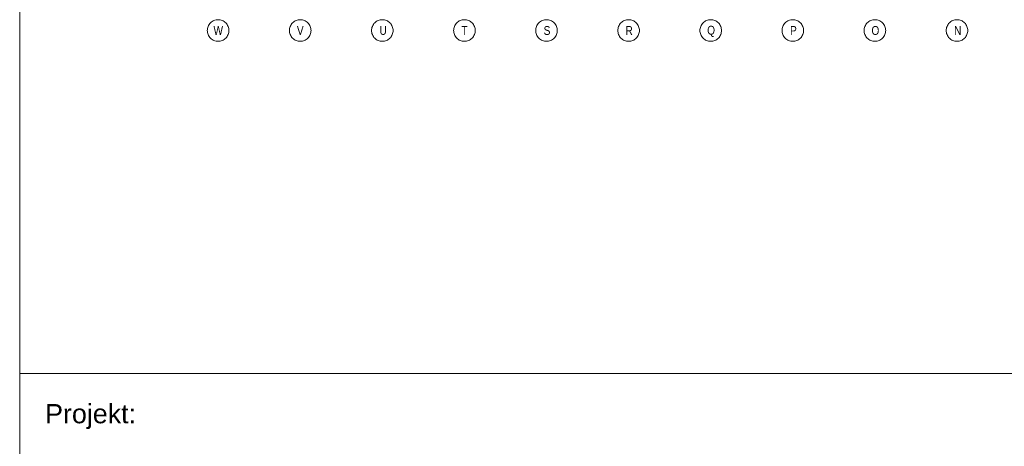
# Model space of a CAD drawing. Extents: x -620 to 300, y 62 to 1162.
# Tile 26 of 49: x 115 to 193, y 206 to 239. Entities that reach past the tile are written whole.
import ezdxf
from ezdxf.lldxf.tags import DXFTag

# ---------------------------------------------------------------- set-up
doc = ezdxf.new("R2010")
doc.units = 0
for name, color, linetype, lineweight in [('iwb_Plankopf Linie', 7, 'Continuous', 13), ('iwb_Plankopf Text', 7, 'Continuous', 18), ('PK_LP_Achsen', 7, 'STRICHPUNKT2', 5)]:
    doc.layers.add(name, color=color, linetype=linetype, lineweight=lineweight)
doc.layers.add('PK_LP_T04', color=5, linetype='Continuous', lineweight=9, true_color=0x0000ff)
doc.styles.add('Plankopf', font='arial.ttf')
doc.styles.get("Standard").update_dxf_attribs({"font": 'ARIALN.TTF'})
tags = doc.linetypes.add('STRICHPUNKT2', pattern=[12.7, 6.35, -3.175, 0, -3.175]).pattern_tags.tags
tags[10:11] = [DXFTag(74, 4), DXFTag(75, 0), DXFTag(340, '0'), DXFTag(46, 0.0), DXFTag(50, 0.0), DXFTag(44, 0.0), DXFTag(45, 0.0)]
tags[8:9] = [DXFTag(74, 4), DXFTag(75, 0), DXFTag(340, '0'), DXFTag(46, 0.0), DXFTag(50, 0.0), DXFTag(44, 0.0), DXFTag(45, 0.0)]
tags[6:7] = [DXFTag(74, 4), DXFTag(75, 0), DXFTag(340, '0'), DXFTag(46, 0.0), DXFTag(50, 0.0), DXFTag(44, 0.0), DXFTag(45, 0.0)]
tags[4:5] = [DXFTag(74, 4), DXFTag(75, 0), DXFTag(340, '0'), DXFTag(46, 0.0), DXFTag(50, 0.0), DXFTag(44, 0.0), DXFTag(45, 0.0)]

# ---------------------------------------------------------------- blocks, each defined once
blk = doc.blocks.new('Blockreferenz-A06G945R8I')
at = {"layer": 'PK_LP_Achsen', "linetype": 'ByBlock', "ltscale": 0.13}
for p, q in [((130.134, 238.607), (130.154, 238.688)), ((130.154, 238.688), (130.182, 238.767)), ((130.182, 238.767), (130.218, 238.842)), ((130.218, 238.842), (130.261, 238.914)), ((130.261, 238.914), (130.311, 238.981)), ((130.311, 238.981), (130.367, 239.042)), ((130.367, 239.042), (130.428, 239.098)), ((130.428, 239.098), (130.495, 239.148)), ((130.495, 239.148), (130.567, 239.191)), ((130.567, 239.191), (130.642, 239.227)), ((130.642, 239.227), (130.721, 239.255)), ((130.721, 239.255), (130.802, 239.275)), ((130.802, 239.275), (130.884, 239.287)), ((130.884, 239.287), (130.968, 239.291)), ((130.968, 239.291), (131.051, 239.287)), ((131.051, 239.287), (131.134, 239.275)), ((131.134, 239.275), (131.214, 239.255)), ((131.214, 239.255), (131.293, 239.227)), ((131.293, 239.227), (131.368, 239.191)), ((131.368, 239.191), (131.44, 239.148)), ((131.44, 239.148), (131.507, 239.098)), ((131.507, 239.098), (131.569, 239.042)), ((131.569, 239.042), (131.625, 238.981)), ((131.625, 238.981), (131.674, 238.914)), ((131.674, 238.914), (131.717, 238.842)), ((131.717, 238.842), (131.753, 238.767)), ((131.753, 238.767), (131.781, 238.688)), ((131.781, 238.688), (131.801, 238.607)), ((136.594, 238.607), (136.614, 238.688)), ((136.614, 238.688), (136.642, 238.767)), ((136.642, 238.767), (136.678, 238.842)), ((136.678, 238.842), (136.721, 238.914)), ((136.721, 238.914), (136.771, 238.981)), ((136.771, 238.981), (136.827, 239.042)), ((136.827, 239.042), (136.888, 239.098)), ((136.888, 239.098), (136.955, 239.148)), ((136.955, 239.148), (137.027, 239.191)), ((137.027, 239.191), (137.102, 239.227)), ((137.102, 239.227), (137.181, 239.255)), ((137.181, 239.255), (137.262, 239.275)), ((137.262, 239.275), (137.344, 239.287)), ((137.344, 239.287), (137.428, 239.291)), ((137.428, 239.291), (137.511, 239.287)), ((137.511, 239.287), (137.594, 239.275)), ((137.594, 239.275), (137.674, 239.255)), ((137.674, 239.255), (137.753, 239.227)), ((137.753, 239.227), (137.828, 239.191)), ((137.828, 239.191), (137.9, 239.148)), ((137.9, 239.148), (137.967, 239.098)), ((137.967, 239.098), (138.029, 239.042)), ((138.029, 239.042), (138.085, 238.981)), ((138.085, 238.981), (138.134, 238.914)), ((138.134, 238.914), (138.177, 238.842)), ((138.177, 238.842), (138.213, 238.767)), ((138.213, 238.767), (138.241, 238.688)), ((138.241, 238.688), (138.261, 238.607)), ((143.054, 238.607), (143.074, 238.688)), ((143.074, 238.688), (143.102, 238.767)), ((143.102, 238.767), (143.138, 238.842)), ((143.138, 238.842), (143.181, 238.914)), ((143.181, 238.914), (143.231, 238.981)), ((143.231, 238.981), (143.287, 239.042)), ((143.287, 239.042), (143.348, 239.098)), ((143.348, 239.098), (143.415, 239.148)), ((143.415, 239.148), (143.487, 239.191)), ((143.487, 239.191), (143.562, 239.227)), ((143.562, 239.227), (143.641, 239.255)), ((143.641, 239.255), (143.722, 239.275)), ((143.722, 239.275), (143.804, 239.287)), ((143.804, 239.287), (143.888, 239.291)), ((143.888, 239.291), (143.971, 239.287)), ((143.971, 239.287), (144.054, 239.275)), ((144.054, 239.275), (144.134, 239.255)), ((144.134, 239.255), (144.213, 239.227)), ((144.213, 239.227), (144.288, 239.191)), ((144.288, 239.191), (144.36, 239.148)), ((144.36, 239.148), (144.427, 239.098)), ((144.427, 239.098), (144.489, 239.042)), ((144.489, 239.042), (144.545, 238.981)), ((144.545, 238.981), (144.594, 238.914)), ((144.594, 238.914), (144.637, 238.842)), ((144.637, 238.842), (144.673, 238.767)), ((144.673, 238.767), (144.701, 238.688)), ((144.701, 238.688), (144.721, 238.607)), ((149.514, 238.607), (149.534, 238.688)), ((149.534, 238.688), (149.562, 238.767)), ((149.562, 238.767), (149.598, 238.842)), ((149.598, 238.842), (149.641, 238.914)), ((149.641, 238.914), (149.691, 238.981)), ((149.691, 238.981), (149.747, 239.042)), ((149.747, 239.042), (149.808, 239.098)), ((149.808, 239.098), (149.875, 239.148)), ((149.875, 239.148), (149.947, 239.191)), ((149.947, 239.191), (150.022, 239.227)), ((150.022, 239.227), (150.101, 239.255)), ((150.101, 239.255), (150.182, 239.275)), ((150.182, 239.275), (150.264, 239.287)), ((150.264, 239.287), (150.348, 239.291)), ((150.348, 239.291), (150.431, 239.287)), ((150.431, 239.287), (150.514, 239.275)), ((150.514, 239.275), (150.594, 239.255)), ((150.594, 239.255), (150.673, 239.227)), ((150.673, 239.227), (150.748, 239.191)), ((150.748, 239.191), (150.82, 239.148)), ((150.82, 239.148), (150.887, 239.098)), ((150.887, 239.098), (150.949, 239.042)), ((150.949, 239.042), (151.005, 238.981)), ((151.005, 238.981), (151.054, 238.914)), ((151.054, 238.914), (151.097, 238.842)), ((151.097, 238.842), (151.133, 238.767)), ((151.133, 238.767), (151.161, 238.688)), ((151.161, 238.688), (151.181, 238.607)), ((155.974, 238.607), (155.994, 238.688)), ((155.994, 238.688), (156.022, 238.767)), ((156.022, 238.767), (156.058, 238.842)), ((156.058, 238.842), (156.101, 238.914)), ((156.101, 238.914), (156.151, 238.981)), ((156.151, 238.981), (156.207, 239.042)), ((156.207, 239.042), (156.268, 239.098)), ((156.268, 239.098), (156.335, 239.148)), ((156.335, 239.148), (156.407, 239.191)), ((156.407, 239.191), (156.482, 239.227)), ((156.482, 239.227), (156.561, 239.255)), ((156.561, 239.255), (156.642, 239.275)), ((156.642, 239.275), (156.724, 239.287)), ((156.724, 239.287), (156.808, 239.291)), ((156.808, 239.291), (156.891, 239.287)), ((156.891, 239.287), (156.974, 239.275)), ((156.974, 239.275), (157.054, 239.255)), ((157.054, 239.255), (157.133, 239.227)), ((157.133, 239.227), (157.208, 239.191)), ((157.208, 239.191), (157.28, 239.148)), ((157.28, 239.148), (157.347, 239.098)), ((157.347, 239.098), (157.409, 239.042)), ((157.409, 239.042), (157.465, 238.981)), ((157.465, 238.981), (157.514, 238.914)), ((157.514, 238.914), (157.557, 238.842)), ((157.557, 238.842), (157.593, 238.767)), ((157.593, 238.767), (157.621, 238.688)), ((157.621, 238.688), (157.641, 238.607)), ((162.434, 238.607), (162.454, 238.688)), ((162.454, 238.688), (162.482, 238.767)), ((162.482, 238.767), (162.518, 238.842)), ((162.518, 238.842), (162.561, 238.914)), ((162.561, 238.914), (162.611, 238.981)), ((162.611, 238.981), (162.667, 239.042)), ((162.667, 239.042), (162.728, 239.098)), ((162.728, 239.098), (162.795, 239.148)), ((162.795, 239.148), (162.867, 239.191)), ((162.867, 239.191), (162.942, 239.227)), ((162.942, 239.227), (163.021, 239.255)), ((163.021, 239.255), (163.102, 239.275)), ((163.102, 239.275), (163.184, 239.287)), ((163.184, 239.287), (163.268, 239.291)), ((163.268, 239.291), (163.351, 239.287)), ((163.351, 239.287), (163.434, 239.275)), ((163.434, 239.275), (163.514, 239.255)), ((163.514, 239.255), (163.593, 239.227)), ((163.593, 239.227), (163.668, 239.191)), ((163.668, 239.191), (163.74, 239.148)), ((163.74, 239.148), (163.807, 239.098)), ((163.807, 239.098), (163.869, 239.042)), ((163.869, 239.042), (163.925, 238.981)), ((163.925, 238.981), (163.974, 238.914)), ((163.974, 238.914), (164.017, 238.842)), ((164.017, 238.842), (164.053, 238.767)), ((164.053, 238.767), (164.081, 238.688)), ((164.081, 238.688), (164.101, 238.607)), ((168.894, 238.607), (168.914, 238.688)), ((168.914, 238.688), (168.942, 238.767)), ((168.942, 238.767), (168.978, 238.842)), ((168.978, 238.842), (169.021, 238.914)), ((169.021, 238.914), (169.071, 238.981)), ((169.071, 238.981), (169.127, 239.042)), ((169.127, 239.042), (169.188, 239.098)), ((169.188, 239.098), (169.255, 239.148)), ((169.255, 239.148), (169.327, 239.191)), ((169.327, 239.191), (169.402, 239.227)), ((169.402, 239.227), (169.481, 239.255)), ((169.481, 239.255), (169.562, 239.275)), ((169.562, 239.275), (169.644, 239.287)), ((169.644, 239.287), (169.728, 239.291)), ((169.728, 239.291), (169.811, 239.287)), ((169.811, 239.287), (169.894, 239.275)), ((169.894, 239.275), (169.974, 239.255)), ((169.974, 239.255), (170.053, 239.227)), ((170.053, 239.227), (170.128, 239.191)), ((170.128, 239.191), (170.2, 239.148)), ((170.2, 239.148), (170.267, 239.098)), ((170.267, 239.098), (170.329, 239.042)), ((170.329, 239.042), (170.385, 238.981)), ((170.385, 238.981), (170.434, 238.914)), ((170.434, 238.914), (170.477, 238.842)), ((170.477, 238.842), (170.513, 238.767)), ((170.513, 238.767), (170.541, 238.688)), ((170.541, 238.688), (170.561, 238.607)), ((175.354, 238.607), (175.374, 238.688)), ((175.374, 238.688), (175.402, 238.767)), ((175.402, 238.767), (175.438, 238.842)), ((175.438, 238.842), (175.481, 238.914)), ((175.481, 238.914), (175.531, 238.981)), ((175.531, 238.981), (175.587, 239.042)), ((175.587, 239.042), (175.648, 239.098)), ((175.648, 239.098), (175.715, 239.148)), ((175.715, 239.148), (175.787, 239.191)), ((175.787, 239.191), (175.862, 239.227)), ((175.862, 239.227), (175.941, 239.255)), ((175.941, 239.255), (176.022, 239.275)), ((176.022, 239.275), (176.104, 239.287)), ((176.104, 239.287), (176.188, 239.291)), ((176.188, 239.291), (176.271, 239.287)), ((176.271, 239.287), (176.354, 239.275)), ((176.354, 239.275), (176.434, 239.255)), ((176.434, 239.255), (176.513, 239.227)), ((176.513, 239.227), (176.588, 239.191)), ((176.588, 239.191), (176.66, 239.148)), ((176.66, 239.148), (176.727, 239.098)), ((176.727, 239.098), (176.789, 239.042)), ((176.789, 239.042), (176.845, 238.981)), ((176.845, 238.981), (176.894, 238.914)), ((176.894, 238.914), (176.937, 238.842)), ((176.937, 238.842), (176.973, 238.767)), ((176.973, 238.767), (177.001, 238.688)), ((177.001, 238.688), (177.021, 238.607)), ((181.814, 238.607), (181.834, 238.688)), ((181.834, 238.688), (181.862, 238.767)), ((181.862, 238.767), (181.898, 238.842)), ((181.898, 238.842), (181.941, 238.914)), ((181.941, 238.914), (181.991, 238.981)), ((181.991, 238.981), (182.047, 239.042)), ((182.047, 239.042), (182.108, 239.098)), ((182.108, 239.098), (182.175, 239.148)), ((182.175, 239.148), (182.247, 239.191)), ((182.247, 239.191), (182.322, 239.227)), ((182.322, 239.227), (182.401, 239.255)), ((182.401, 239.255), (182.482, 239.275)), ((182.482, 239.275), (182.564, 239.287)), ((182.564, 239.287), (182.648, 239.291)), ((182.648, 239.291), (182.731, 239.287)), ((182.731, 239.287), (182.814, 239.275)), ((182.814, 239.275), (182.894, 239.255)), ((182.894, 239.255), (182.973, 239.227)), ((182.973, 239.227), (183.048, 239.191)), ((183.048, 239.191), (183.12, 239.148)), ((183.12, 239.148), (183.187, 239.098)), ((183.187, 239.098), (183.249, 239.042)), ((183.249, 239.042), (183.305, 238.981)), ((183.305, 238.981), (183.354, 238.914)), ((183.354, 238.914), (183.397, 238.842)), ((183.397, 238.842), (183.433, 238.767)), ((183.433, 238.767), (183.461, 238.688)), ((183.461, 238.688), (183.481, 238.607)), ((188.274, 238.607), (188.294, 238.688)), ((188.294, 238.688), (188.322, 238.767)), ((188.322, 238.767), (188.358, 238.842)), ((188.358, 238.842), (188.401, 238.914)), ((188.401, 238.914), (188.451, 238.981)), ((188.451, 238.981), (188.507, 239.042)), ((188.507, 239.042), (188.568, 239.098)), ((188.568, 239.098), (188.635, 239.148)), ((188.635, 239.148), (188.707, 239.191)), ((188.707, 239.191), (188.782, 239.227)), ((188.782, 239.227), (188.861, 239.255)), ((188.861, 239.255), (188.942, 239.275)), ((188.942, 239.275), (189.024, 239.287)), ((189.024, 239.287), (189.108, 239.291)), ((189.108, 239.291), (189.191, 239.287)), ((189.191, 239.287), (189.274, 239.275)), ((189.274, 239.275), (189.354, 239.255)), ((189.354, 239.255), (189.433, 239.227)), ((189.433, 239.227), (189.508, 239.191)), ((189.508, 239.191), (189.58, 239.148)), ((189.58, 239.148), (189.647, 239.098)), ((189.647, 239.098), (189.709, 239.042)), ((189.709, 239.042), (189.765, 238.981)), ((189.765, 238.981), (189.814, 238.914)), ((189.814, 238.914), (189.857, 238.842)), ((189.857, 238.842), (189.893, 238.767)), ((189.893, 238.767), (189.921, 238.688)), ((189.921, 238.688), (189.941, 238.607)), ((130.118, 238.441), (130.122, 238.525)), ((130.122, 238.358), (130.118, 238.441)), ((130.122, 238.525), (130.134, 238.607)), ((130.134, 238.275), (130.122, 238.358)), ((130.154, 238.195), (130.134, 238.275)), ((130.182, 238.116), (130.154, 238.195)), ((130.218, 238.041), (130.182, 238.116)), ((130.261, 237.969), (130.218, 238.041)), ((130.311, 237.902), (130.261, 237.969)), ((130.367, 237.84), (130.311, 237.902)), ((131.625, 237.902), (131.569, 237.84)), ((131.674, 237.969), (131.625, 237.902)), ((131.717, 238.041), (131.674, 237.969)), ((131.753, 238.116), (131.717, 238.041)), ((131.781, 238.195), (131.753, 238.116)), ((131.801, 238.275), (131.781, 238.195)), ((131.801, 238.607), (131.814, 238.525)), ((131.814, 238.358), (131.801, 238.275)), ((131.814, 238.525), (131.818, 238.441)), ((131.818, 238.441), (131.814, 238.358)), ((136.578, 238.441), (136.582, 238.525)), ((136.582, 238.358), (136.578, 238.441)), ((136.582, 238.525), (136.594, 238.607)), ((136.594, 238.275), (136.582, 238.358)), ((136.614, 238.195), (136.594, 238.275)), ((136.642, 238.116), (136.614, 238.195)), ((136.678, 238.041), (136.642, 238.116)), ((136.721, 237.969), (136.678, 238.041)), ((136.771, 237.902), (136.721, 237.969)), ((136.827, 237.84), (136.771, 237.902)), ((138.085, 237.902), (138.029, 237.84)), ((138.134, 237.969), (138.085, 237.902)), ((138.177, 238.041), (138.134, 237.969)), ((138.213, 238.116), (138.177, 238.041)), ((138.241, 238.195), (138.213, 238.116)), ((138.261, 238.275), (138.241, 238.195)), ((138.261, 238.607), (138.274, 238.525)), ((138.274, 238.358), (138.261, 238.275)), ((138.274, 238.525), (138.278, 238.441)), ((138.278, 238.441), (138.274, 238.358)), ((143.038, 238.441), (143.042, 238.525)), ((143.042, 238.358), (143.038, 238.441)), ((143.042, 238.525), (143.054, 238.607)), ((143.054, 238.275), (143.042, 238.358)), ((143.074, 238.195), (143.054, 238.275)), ((143.102, 238.116), (143.074, 238.195)), ((143.138, 238.041), (143.102, 238.116)), ((143.181, 237.969), (143.138, 238.041)), ((143.231, 237.902), (143.181, 237.969)), ((143.287, 237.84), (143.231, 237.902)), ((144.545, 237.902), (144.489, 237.84)), ((144.594, 237.969), (144.545, 237.902)), ((144.637, 238.041), (144.594, 237.969)), ((144.673, 238.116), (144.637, 238.041)), ((144.701, 238.195), (144.673, 238.116)), ((144.721, 238.275), (144.701, 238.195)), ((144.721, 238.607), (144.734, 238.525)), ((144.734, 238.358), (144.721, 238.275)), ((144.734, 238.525), (144.738, 238.441)), ((144.738, 238.441), (144.734, 238.358)), ((149.498, 238.441), (149.502, 238.525)), ((149.502, 238.358), (149.498, 238.441)), ((149.502, 238.525), (149.514, 238.607)), ((149.514, 238.275), (149.502, 238.358)), ((149.534, 238.195), (149.514, 238.275)), ((149.562, 238.116), (149.534, 238.195)), ((149.598, 238.041), (149.562, 238.116)), ((149.641, 237.969), (149.598, 238.041)), ((149.691, 237.902), (149.641, 237.969)), ((149.747, 237.84), (149.691, 237.902)), ((151.005, 237.902), (150.949, 237.84)), ((151.054, 237.969), (151.005, 237.902)), ((151.097, 238.041), (151.054, 237.969)), ((151.133, 238.116), (151.097, 238.041)), ((151.161, 238.195), (151.133, 238.116)), ((151.181, 238.275), (151.161, 238.195)), ((151.181, 238.607), (151.194, 238.525)), ((151.194, 238.358), (151.181, 238.275)), ((151.194, 238.525), (151.198, 238.441)), ((151.198, 238.441), (151.194, 238.358)), ((155.958, 238.441), (155.962, 238.525)), ((155.962, 238.358), (155.958, 238.441)), ((155.962, 238.525), (155.974, 238.607)), ((155.974, 238.275), (155.962, 238.358)), ((155.994, 238.195), (155.974, 238.275)), ((156.022, 238.116), (155.994, 238.195)), ((156.058, 238.041), (156.022, 238.116)), ((156.101, 237.969), (156.058, 238.041)), ((156.151, 237.902), (156.101, 237.969)), ((156.207, 237.84), (156.151, 237.902)), ((157.465, 237.902), (157.409, 237.84)), ((157.514, 237.969), (157.465, 237.902)), ((157.557, 238.041), (157.514, 237.969)), ((157.593, 238.116), (157.557, 238.041)), ((157.621, 238.195), (157.593, 238.116)), ((157.641, 238.275), (157.621, 238.195)), ((157.641, 238.607), (157.654, 238.525)), ((157.654, 238.358), (157.641, 238.275)), ((157.654, 238.525), (157.658, 238.441)), ((157.658, 238.441), (157.654, 238.358)), ((162.418, 238.441), (162.422, 238.525)), ((162.422, 238.358), (162.418, 238.441)), ((162.422, 238.525), (162.434, 238.607)), ((162.434, 238.275), (162.422, 238.358)), ((162.454, 238.195), (162.434, 238.275)), ((162.482, 238.116), (162.454, 238.195)), ((162.518, 238.041), (162.482, 238.116)), ((162.561, 237.969), (162.518, 238.041)), ((162.611, 237.902), (162.561, 237.969)), ((162.667, 237.84), (162.611, 237.902)), ((163.925, 237.902), (163.869, 237.84)), ((163.974, 237.969), (163.925, 237.902)), ((164.017, 238.041), (163.974, 237.969)), ((164.053, 238.116), (164.017, 238.041)), ((164.081, 238.195), (164.053, 238.116)), ((164.101, 238.275), (164.081, 238.195)), ((164.101, 238.607), (164.114, 238.525)), ((164.114, 238.358), (164.101, 238.275)), ((164.114, 238.525), (164.118, 238.441)), ((164.118, 238.441), (164.114, 238.358)), ((168.878, 238.441), (168.882, 238.525)), ((168.882, 238.358), (168.878, 238.441)), ((168.882, 238.525), (168.894, 238.607)), ((168.894, 238.275), (168.882, 238.358)), ((168.914, 238.195), (168.894, 238.275)), ((168.942, 238.116), (168.914, 238.195)), ((168.978, 238.041), (168.942, 238.116)), ((169.021, 237.969), (168.978, 238.041)), ((169.071, 237.902), (169.021, 237.969)), ((169.127, 237.84), (169.071, 237.902)), ((170.385, 237.902), (170.329, 237.84)), ((170.434, 237.969), (170.385, 237.902)), ((170.477, 238.041), (170.434, 237.969)), ((170.513, 238.116), (170.477, 238.041)), ((170.541, 238.195), (170.513, 238.116)), ((170.561, 238.275), (170.541, 238.195)), ((170.561, 238.607), (170.574, 238.525)), ((170.574, 238.358), (170.561, 238.275)), ((170.574, 238.525), (170.578, 238.441)), ((170.578, 238.441), (170.574, 238.358)), ((175.338, 238.441), (175.342, 238.525)), ((175.342, 238.358), (175.338, 238.441)), ((175.342, 238.525), (175.354, 238.607)), ((175.354, 238.275), (175.342, 238.358)), ((175.374, 238.195), (175.354, 238.275)), ((175.402, 238.116), (175.374, 238.195)), ((175.438, 238.041), (175.402, 238.116)), ((175.481, 237.969), (175.438, 238.041)), ((175.531, 237.902), (175.481, 237.969)), ((175.587, 237.84), (175.531, 237.902)), ((176.845, 237.902), (176.789, 237.84)), ((176.894, 237.969), (176.845, 237.902)), ((176.937, 238.041), (176.894, 237.969)), ((176.973, 238.116), (176.937, 238.041)), ((177.001, 238.195), (176.973, 238.116)), ((177.021, 238.275), (177.001, 238.195)), ((177.021, 238.607), (177.034, 238.525)), ((177.034, 238.358), (177.021, 238.275)), ((177.034, 238.525), (177.038, 238.441)), ((177.038, 238.441), (177.034, 238.358)), ((181.798, 238.441), (181.802, 238.525)), ((181.802, 238.358), (181.798, 238.441)), ((181.802, 238.525), (181.814, 238.607)), ((181.814, 238.275), (181.802, 238.358)), ((181.834, 238.195), (181.814, 238.275)), ((181.862, 238.116), (181.834, 238.195)), ((181.898, 238.041), (181.862, 238.116)), ((181.941, 237.969), (181.898, 238.041)), ((181.991, 237.902), (181.941, 237.969)), ((182.047, 237.84), (181.991, 237.902)), ((183.305, 237.902), (183.249, 237.84)), ((183.354, 237.969), (183.305, 237.902)), ((183.397, 238.041), (183.354, 237.969)), ((183.433, 238.116), (183.397, 238.041)), ((183.461, 238.195), (183.433, 238.116)), ((183.481, 238.275), (183.461, 238.195)), ((183.481, 238.607), (183.494, 238.525)), ((183.494, 238.358), (183.481, 238.275)), ((183.494, 238.525), (183.498, 238.441)), ((183.498, 238.441), (183.494, 238.358)), ((188.258, 238.441), (188.262, 238.525)), ((188.262, 238.358), (188.258, 238.441)), ((188.262, 238.525), (188.274, 238.607)), ((188.274, 238.275), (188.262, 238.358)), ((188.294, 238.195), (188.274, 238.275)), ((188.322, 238.116), (188.294, 238.195)), ((188.358, 238.041), (188.322, 238.116)), ((188.401, 237.969), (188.358, 238.041)), ((188.451, 237.902), (188.401, 237.969)), ((188.507, 237.84), (188.451, 237.902)), ((189.765, 237.902), (189.709, 237.84)), ((189.814, 237.969), (189.765, 237.902)), ((189.857, 238.041), (189.814, 237.969)), ((189.893, 238.116), (189.857, 238.041)), ((189.921, 238.195), (189.893, 238.116)), ((189.941, 238.275), (189.921, 238.195)), ((189.941, 238.607), (189.954, 238.525)), ((189.954, 238.358), (189.941, 238.275)), ((189.954, 238.525), (189.958, 238.441)), ((189.958, 238.441), (189.954, 238.358)), ((130.428, 237.784), (130.367, 237.84)), ((130.495, 237.735), (130.428, 237.784)), ((130.567, 237.692), (130.495, 237.735)), ((130.642, 237.656), (130.567, 237.692)), ((130.721, 237.628), (130.642, 237.656)), ((130.802, 237.608), (130.721, 237.628)), ((130.884, 237.595), (130.802, 237.608)), ((130.968, 237.591), (130.884, 237.595)), ((131.051, 237.595), (130.968, 237.591)), ((131.134, 237.608), (131.051, 237.595)), ((131.214, 237.628), (131.134, 237.608)), ((131.293, 237.656), (131.214, 237.628)), ((131.368, 237.692), (131.293, 237.656)), ((131.44, 237.735), (131.368, 237.692)), ((131.507, 237.784), (131.44, 237.735)), ((131.569, 237.84), (131.507, 237.784)), ((136.888, 237.784), (136.827, 237.84)), ((136.955, 237.735), (136.888, 237.784)), ((137.027, 237.692), (136.955, 237.735)), ((137.102, 237.656), (137.027, 237.692)), ((137.181, 237.628), (137.102, 237.656)), ((137.262, 237.608), (137.181, 237.628)), ((137.344, 237.595), (137.262, 237.608)), ((137.428, 237.591), (137.344, 237.595)), ((137.511, 237.595), (137.428, 237.591)), ((137.594, 237.608), (137.511, 237.595)), ((137.674, 237.628), (137.594, 237.608)), ((137.753, 237.656), (137.674, 237.628)), ((137.828, 237.692), (137.753, 237.656)), ((137.9, 237.735), (137.828, 237.692)), ((137.967, 237.784), (137.9, 237.735)), ((138.029, 237.84), (137.967, 237.784)), ((143.348, 237.784), (143.287, 237.84)), ((143.415, 237.735), (143.348, 237.784)), ((143.487, 237.692), (143.415, 237.735)), ((143.562, 237.656), (143.487, 237.692)), ((143.641, 237.628), (143.562, 237.656)), ((143.722, 237.608), (143.641, 237.628)), ((143.804, 237.595), (143.722, 237.608)), ((143.888, 237.591), (143.804, 237.595)), ((143.971, 237.595), (143.888, 237.591)), ((144.054, 237.608), (143.971, 237.595)), ((144.134, 237.628), (144.054, 237.608)), ((144.213, 237.656), (144.134, 237.628)), ((144.288, 237.692), (144.213, 237.656)), ((144.36, 237.735), (144.288, 237.692)), ((144.427, 237.784), (144.36, 237.735)), ((144.489, 237.84), (144.427, 237.784)), ((149.808, 237.784), (149.747, 237.84)), ((149.875, 237.735), (149.808, 237.784)), ((149.947, 237.692), (149.875, 237.735)), ((150.022, 237.656), (149.947, 237.692)), ((150.101, 237.628), (150.022, 237.656)), ((150.182, 237.608), (150.101, 237.628)), ((150.264, 237.595), (150.182, 237.608)), ((150.348, 237.591), (150.264, 237.595)), ((150.431, 237.595), (150.348, 237.591)), ((150.514, 237.608), (150.431, 237.595)), ((150.594, 237.628), (150.514, 237.608)), ((150.673, 237.656), (150.594, 237.628)), ((150.748, 237.692), (150.673, 237.656)), ((150.82, 237.735), (150.748, 237.692)), ((150.887, 237.784), (150.82, 237.735)), ((150.949, 237.84), (150.887, 237.784)), ((156.268, 237.784), (156.207, 237.84)), ((156.335, 237.735), (156.268, 237.784)), ((156.407, 237.692), (156.335, 237.735)), ((156.482, 237.656), (156.407, 237.692)), ((156.561, 237.628), (156.482, 237.656)), ((156.642, 237.608), (156.561, 237.628)), ((156.724, 237.595), (156.642, 237.608)), ((156.808, 237.591), (156.724, 237.595)), ((156.891, 237.595), (156.808, 237.591)), ((156.974, 237.608), (156.891, 237.595)), ((157.054, 237.628), (156.974, 237.608)), ((157.133, 237.656), (157.054, 237.628)), ((157.208, 237.692), (157.133, 237.656)), ((157.28, 237.735), (157.208, 237.692)), ((157.347, 237.784), (157.28, 237.735)), ((157.409, 237.84), (157.347, 237.784)), ((162.728, 237.784), (162.667, 237.84)), ((162.795, 237.735), (162.728, 237.784)), ((162.867, 237.692), (162.795, 237.735)), ((162.942, 237.656), (162.867, 237.692)), ((163.021, 237.628), (162.942, 237.656)), ((163.102, 237.608), (163.021, 237.628)), ((163.184, 237.595), (163.102, 237.608)), ((163.268, 237.591), (163.184, 237.595)), ((163.351, 237.595), (163.268, 237.591)), ((163.434, 237.608), (163.351, 237.595)), ((163.514, 237.628), (163.434, 237.608)), ((163.593, 237.656), (163.514, 237.628)), ((163.668, 237.692), (163.593, 237.656)), ((163.74, 237.735), (163.668, 237.692)), ((163.807, 237.784), (163.74, 237.735)), ((163.869, 237.84), (163.807, 237.784)), ((169.188, 237.784), (169.127, 237.84)), ((169.255, 237.735), (169.188, 237.784)), ((169.327, 237.692), (169.255, 237.735)), ((169.402, 237.656), (169.327, 237.692)), ((169.481, 237.628), (169.402, 237.656)), ((169.562, 237.608), (169.481, 237.628)), ((169.644, 237.595), (169.562, 237.608)), ((169.728, 237.591), (169.644, 237.595)), ((169.811, 237.595), (169.728, 237.591)), ((169.894, 237.608), (169.811, 237.595)), ((169.974, 237.628), (169.894, 237.608)), ((170.053, 237.656), (169.974, 237.628)), ((170.128, 237.692), (170.053, 237.656)), ((170.2, 237.735), (170.128, 237.692)), ((170.267, 237.784), (170.2, 237.735)), ((170.329, 237.84), (170.267, 237.784)), ((175.648, 237.784), (175.587, 237.84)), ((175.715, 237.735), (175.648, 237.784)), ((175.787, 237.692), (175.715, 237.735)), ((175.862, 237.656), (175.787, 237.692)), ((175.941, 237.628), (175.862, 237.656)), ((176.022, 237.608), (175.941, 237.628)), ((176.104, 237.595), (176.022, 237.608)), ((176.188, 237.591), (176.104, 237.595)), ((176.271, 237.595), (176.188, 237.591)), ((176.354, 237.608), (176.271, 237.595)), ((176.434, 237.628), (176.354, 237.608)), ((176.513, 237.656), (176.434, 237.628)), ((176.588, 237.692), (176.513, 237.656)), ((176.66, 237.735), (176.588, 237.692)), ((176.727, 237.784), (176.66, 237.735)), ((176.789, 237.84), (176.727, 237.784)), ((182.108, 237.784), (182.047, 237.84)), ((182.175, 237.735), (182.108, 237.784)), ((182.247, 237.692), (182.175, 237.735)), ((182.322, 237.656), (182.247, 237.692)), ((182.401, 237.628), (182.322, 237.656)), ((182.482, 237.608), (182.401, 237.628)), ((182.564, 237.595), (182.482, 237.608)), ((182.648, 237.591), (182.564, 237.595)), ((182.731, 237.595), (182.648, 237.591)), ((182.814, 237.608), (182.731, 237.595)), ((182.894, 237.628), (182.814, 237.608)), ((182.973, 237.656), (182.894, 237.628)), ((183.048, 237.692), (182.973, 237.656)), ((183.12, 237.735), (183.048, 237.692)), ((183.187, 237.784), (183.12, 237.735)), ((183.249, 237.84), (183.187, 237.784)), ((188.568, 237.784), (188.507, 237.84)), ((188.635, 237.735), (188.568, 237.784)), ((188.707, 237.692), (188.635, 237.735)), ((188.782, 237.656), (188.707, 237.692)), ((188.861, 237.628), (188.782, 237.656)), ((188.942, 237.608), (188.861, 237.628)), ((189.024, 237.595), (188.942, 237.608)), ((189.108, 237.591), (189.024, 237.595)), ((189.191, 237.595), (189.108, 237.591)), ((189.274, 237.608), (189.191, 237.595)), ((189.354, 237.628), (189.274, 237.608)), ((189.433, 237.656), (189.354, 237.628)), ((189.508, 237.692), (189.433, 237.656)), ((189.58, 237.735), (189.508, 237.692)), ((189.647, 237.784), (189.58, 237.735)), ((189.709, 237.84), (189.647, 237.784))]:
    blk.add_line(p, q, dxfattribs=at)
at = {"layer": 'PK_LP_Achsen', "linetype": 'ByBlock', "ltscale": 0.13, "char_height": 0.69538, "attachment_point": 1}
for s, insert in [('{\\fArial Narrow;W}', (130.602, 238.789)), ('{\\fArial Narrow;V}', (137.166, 238.789)), ('{\\fArial Narrow;U}', (143.664, 238.795)), ('{\\fArial Narrow;T}', (150.122, 238.789)), ('{\\fArial Narrow;S}', (156.581, 238.789)), ('{\\fArial Narrow;R}', (163.016, 238.789)), ('{\\fArial Narrow;Q}', (169.449, 238.811)), ('{\\fArial Narrow;P}', (175.97, 238.789)), ('{\\fArial Narrow;O}', (182.375, 238.789)), ('{\\fArial Narrow;N}', (188.884, 238.789))]:
    blk.add_mtext(s, dxfattribs=dict(at, insert=insert))

msp = doc.modelspace()

# ---------------------------------------------------------------- linework, layer by layer
at = {"layer": 'iwb_Plankopf Linie', "lineweight": 18, "ltscale": 0.18}
msp.add_line((115.353, 359.593), (115.353, 67.433), dxfattribs=at)
at = {"layer": 'iwb_Plankopf Linie', "ltscale": 0.13}
msp.add_line((115.353, 211.433), (295.353, 211.433), dxfattribs=at)

# ---------------------------------------------------------------- block references
at = {"layer": 'PK_LP_T04', "ltscale": 0.13}
msp.add_blockref('Blockreferenz-A06G945R8I', (0, 0), dxfattribs=at)

# ---------------------------------------------------------------- texts
at = {"layer": 'iwb_Plankopf Text', "ltscale": 0.18, "insert": (117.353, 209.038), "char_height": 1.5105, "attachment_point": 1, "line_spacing_factor": 0.970891, "style": 'Plankopf'}
msp.add_mtext('Projekt:', dxfattribs=at)

doc.saveas('drawing.dxf')
